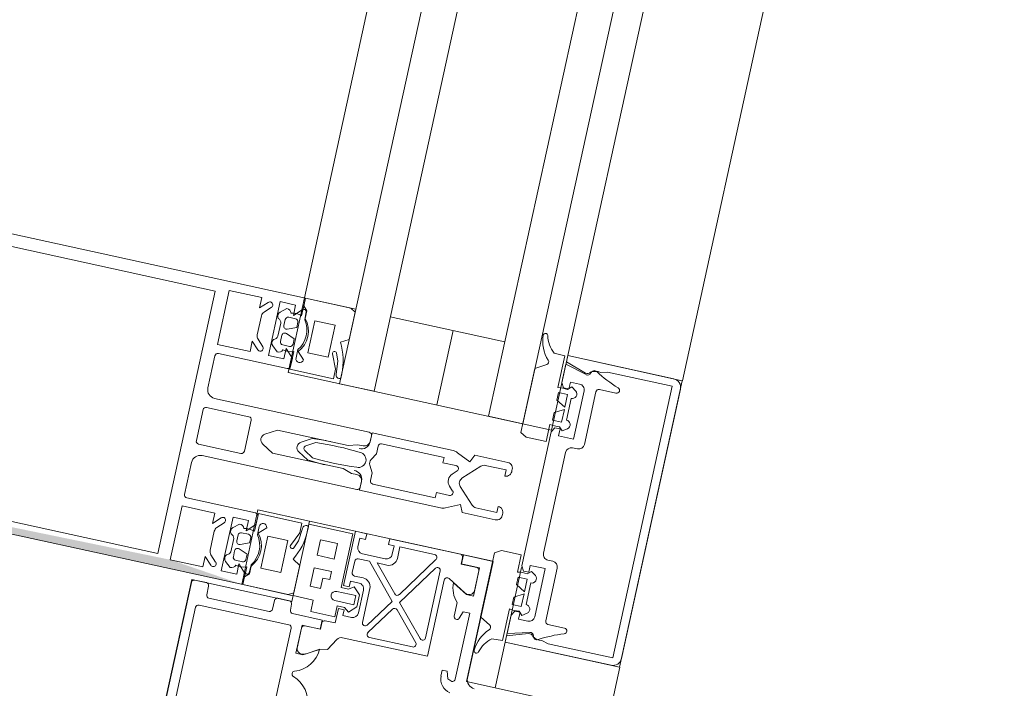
# Model space of a CAD drawing. Header units: metres. Extents: x 233012 to 233264, y 553571 to 554014.
# Tile 217 of 256: x 233204.375 to 233204.543, y 553836.755 to 553836.869. Entities that reach past the tile are written whole.
import ezdxf

# ---------------------------------------------------------------- set-up
doc = ezdxf.new("R2010")
doc.units = ezdxf.units.M
for name, color, linetype, lineweight in [('A-NL$1A_detailuitwerking', 252, 'Continuous', 5), ('A-NL$1B_3D-modellen_algemeen', 252, 'Continuous', 5), ('A-NL30_stijlen_dorpels-pui', 252, 'Continuous', 5), ('A-NL30_wandopeningen', 252, 'Continuous', 5), ('A-NL38_vlakvullingen-pui', 252, 'Continuous', 5)]:
    doc.layers.add(name, color=color, linetype=linetype, lineweight=lineweight)

# ---------------------------------------------------------------- blocks, each defined once
blk = doc.blocks.new('NLRS_21_CWP_dubbele beglazing_gen_mie - dubbele beglazing_gen-2812561-01_Situatie')
at = {"layer": 'A-NL38_vlakvullingen-pui'}
for p, q in [((0.588, 0.032), (-0.588, 0.032)), ((-0.588, 0.032), (-0.588, 0.026)), ((-0.588, 0.026), (0.588, 0.026)), ((0.588, 0.006), (-0.588, 0.006)), ((-0.588, 0.006), (-0.588, 0)), ((-0.588, 0), (0.588, 0))]:
    blk.add_line(p, q, dxfattribs=at)
blk = doc.blocks.new('Rectangular Mullion - NLRS_31_CWM_vliesgevelprofiel bxh 50x200_gen_mie-2811811-01_Situatie')
at = {"layer": 'A-NL30_stijlen_dorpels-pui'}
for p, q in [((233200.02066, 553827.90631), (233199.77482, 553826.78289)), ((233200.06559, 553827.89648), (233199.81976, 553826.77306)), ((233199.8393, 553826.76878), (233200.08513, 553827.8922)), ((233199.78361, 553826.78097), (233199.77502, 553826.78285)), ((233199.80901, 553826.77541), (233199.78948, 553826.77969))]:
    blk.add_line(p, q, dxfattribs=at)
blk = doc.blocks.new('Rectangular Mullion - vliesgevelprofiel_gen_bxh200x50-V58-01_Situatie')
at = {"layer": 'A-NL30_stijlen_dorpels-pui'}
h = blk.add_hatch(color=256, dxfattribs=at)
h.paths.add_polyline_path([(-0.025, 0.0408), (-0.0235, 0.0538), (-0.025, 0.1735)])
h.paths.add_polyline_path([(0.0229, 0.1692), (0.0235, 0.175), (-0.0229, 0.1692)])
at = {"layer": 'A-NL$1A_detailuitwerking'}
for p, q in [((-0.025, 0.1735), (-0.025, 0.0408)), ((0.025, 0.0408), (0.025, 0.1735)), ((-0.0229, 0.0561), (-0.0229, 0.1692)), ((0.0229, 0.1692), (0.0229, 0.0561)), ((0.0229, 0.0561), (-0.0229, 0.0561)), ((-0.0235, 0.0481), (-0.0235, 0.0538)), ((-0.0235, 0.0538), (-0.0141, 0.0538)), ((-0.0141, 0.0538), (-0.0141, 0.0481)), ((-0.0121, 0.0538), (-0.0065, 0.0538)), ((-0.0027, 0.0538), (0.0027, 0.0538)), ((0.0065, 0.0538), (0.0121, 0.0538)), ((0.0141, 0.0481), (0.0141, 0.0538)), ((0.0141, 0.0538), (0.0235, 0.0538)), ((0.0235, 0.0538), (0.0235, 0.0481)), ((-0.0126, 0.0413), (-0.0126, 0.0533)), ((-0.005, 0.0523), (-0.005, 0.0253)), ((-0.0032, 0.0459), (-0.0032, 0.0533)), ((0.0032, 0.0533), (0.0032, 0.0459)), ((0.005, 0.0253), (0.005, 0.0523)), ((0.0126, 0.0533), (0.0126, 0.0413)), ((-0.0217, 0.0481), (-0.0235, 0.0481)), ((-0.02295, 0.04685), (-0.0217, 0.0481)), ((-0.02118, 0.04721), (-0.02224, 0.04615)), ((-0.01713, 0.0475), (-0.02047, 0.0475)), ((-0.01536, 0.04615), (-0.01642, 0.04721)), ((-0.0141, 0.0481), (-0.0159, 0.0481)), ((-0.0159, 0.0481), (-0.01465, 0.04685)), ((0.0159, 0.0481), (0.0141, 0.0481)), ((0.01465, 0.04685), (0.0159, 0.0481)), ((0.01642, 0.04721), (0.01536, 0.04615)), ((0.02047, 0.0475), (0.01713, 0.0475)), ((0.02224, 0.04615), (0.02118, 0.04721)), ((0.0235, 0.0481), (0.0217, 0.0481)), ((0.0217, 0.0481), (0.02295, 0.04685)), ((0.0027, 0.0454), (-0.0027, 0.0454)), ((-0.0235, 0.0422), (-0.0235, 0.0449)), ((-0.0235, 0.0449), (-0.0141, 0.0449)), ((-0.02176, 0.04451), (-0.02258, 0.04354)), ((-0.01765, 0.044), (-0.01995, 0.044)), ((-0.01502, 0.04354), (-0.01585, 0.04452)), ((-0.0141, 0.0449), (-0.0141, 0.0422)), ((0.0141, 0.0422), (0.0141, 0.0449)), ((0.0141, 0.0449), (0.0235, 0.0449)), ((0.01585, 0.04452), (0.01502, 0.04354)), ((0.01995, 0.044), (0.01765, 0.044)), ((0.02258, 0.04354), (0.02176, 0.04451)), ((0.0235, 0.0449), (0.0235, 0.0422)), ((-0.0217, 0.0422), (-0.0235, 0.0422)), ((-0.0231, 0.0408), (-0.0217, 0.0422)), ((-0.0212, 0.0417), (-0.0212, 0.0429)), ((-0.0207, 0.0434), (-0.01965, 0.0434)), ((-0.01918, 0.0427), (-0.01979, 0.0412)), ((-0.01781, 0.0412), (-0.01842, 0.0427)), ((-0.01795, 0.0434), (-0.0169, 0.0434)), ((-0.0164, 0.0429), (-0.0164, 0.0417)), ((-0.0141, 0.0422), (-0.0159, 0.0422)), ((-0.0159, 0.0422), (-0.0145, 0.0408)), ((-0.002, 0.04064), (-0.00087, 0.0426)), ((0.00087, 0.0426), (0.002, 0.04064)), ((0.0159, 0.0422), (0.0141, 0.0422)), ((0.0145, 0.0408), (0.0159, 0.0422)), ((0.0164, 0.0417), (0.0164, 0.0429)), ((0.0169, 0.0434), (0.01795, 0.0434)), ((0.01842, 0.0427), (0.01781, 0.0412)), ((0.01979, 0.0412), (0.01918, 0.0427)), ((0.01965, 0.0434), (0.0207, 0.0434)), ((0.0212, 0.0429), (0.0212, 0.0417)), ((0.0235, 0.0422), (0.0217, 0.0422)), ((0.0217, 0.0422), (0.0231, 0.0408)), ((-0.025, 0.0408), (-0.0231, 0.0408)), ((-0.02365, 0.0408), (-0.025, 0.0408)), ((-0.025, 0.0408), (-0.025, 0.0329)), ((-0.02295, 0.0401), (-0.02365, 0.0408)), ((-0.02191, 0.0408), (-0.02296, 0.0408)), ((-0.01979, 0.0412), (-0.0207, 0.0412)), ((-0.0169, 0.0412), (-0.01781, 0.0412)), ((-0.0126, 0.0408), (-0.01569, 0.0408)), ((-0.0145, 0.0408), (-0.0131, 0.0408)), ((-0.0126, 0.0332), (-0.0126, 0.0408)), ((-0.002, 0.0283), (-0.002, 0.04064)), ((0.002, 0.04064), (0.002, 0.0283)), ((0.01569, 0.0408), (0.0126, 0.0408)), ((0.0126, 0.0408), (0.0126, 0.0332)), ((0.0131, 0.0408), (0.0145, 0.0408)), ((0.01781, 0.0412), (0.0169, 0.0412)), ((0.0207, 0.0412), (0.01979, 0.0412)), ((0.02296, 0.0408), (0.02191, 0.0408)), ((0.02365, 0.0408), (0.02295, 0.0401)), ((0.0231, 0.0408), (0.025, 0.0408)), ((0.025, 0.0408), (0.02365, 0.0408)), ((0.025, 0.0329), (0.025, 0.0408)), ((-0.0216, 0.0401), (-0.02295, 0.0401)), ((-0.02278, 0.0402), (-0.02138, 0.04014)), ((-0.01615, 0.0402), (-0.0147, 0.0402)), ((-0.01464, 0.0389), (-0.01584, 0.0401)), ((0.01584, 0.0401), (0.01464, 0.0389)), ((0.0147, 0.0402), (0.01615, 0.0402)), ((0.02138, 0.04014), (0.02278, 0.0402)), ((0.02295, 0.0401), (0.0216, 0.0401)), ((-0.0216, 0.0384), (-0.016, 0.0384)), ((-0.0216, 0.0349), (-0.0216, 0.0384)), ((-0.016, 0.0384), (-0.016, 0.0349)), ((0.016, 0.0349), (0.016, 0.0384)), ((0.016, 0.0384), (0.0216, 0.0384)), ((0.0216, 0.0384), (0.0216, 0.0349)), ((-0.00085, 0.03632), (-0.00187, 0.03455)), ((-0.00133, 0.03379), (-0.00042, 0.03536)), ((0.00043, 0.03534), (0.00133, 0.03379)), ((0.00187, 0.03455), (0.00087, 0.03629)), ((-0.016, 0.0349), (-0.0216, 0.0349)), ((-0.01567, 0.03312), (-0.01701, 0.03364)), ((-0.01671, 0.03427), (-0.0143, 0.0332)), ((0.0143, 0.0332), (0.01671, 0.03427)), ((0.01701, 0.03364), (0.01567, 0.03312)), ((0.0216, 0.0349), (0.016, 0.0349)), ((-0.025, 0.0329), (-0.02448, 0.032)), ((-0.02448, 0.032), (-0.01972, 0.032)), ((-0.01972, 0.032), (-0.01894, 0.03336)), ((-0.01349, 0.0329), (-0.01567, 0.03312)), ((-0.0143, 0.0332), (-0.0126, 0.0332)), ((-0.01371, 0.032), (-0.01292, 0.032)), ((0.0126, 0.0332), (0.0143, 0.0332)), ((0.01292, 0.032), (0.01371, 0.032)), ((0.01567, 0.03312), (0.01349, 0.0329)), ((0.01894, 0.03336), (0.01972, 0.032)), ((0.01972, 0.032), (0.02448, 0.032)), ((0.02448, 0.032), (0.025, 0.0329)), ((-0.0025, 0.02675), (-0.002, 0.0283)), ((0.002, 0.0283), (0.0025, 0.02675)), ((-0.0025, 0.0258), (-0.0025, 0.02675)), ((0.0025, 0.02675), (0.0025, 0.0258)), ((-0.00342, 0.02479), (-0.005, 0.02479)), ((-0.005, 0.02479), (-0.005, 0.01066)), ((-0.0045, 0.0248), (-0.0035, 0.0248)), ((-0.00165, 0.02331), (-0.00048, 0.02398)), ((0.0005, 0.02397), (0.00165, 0.02331)), ((0.005, 0.02479), (0.00342, 0.02479)), ((0.0035, 0.0248), (0.0045, 0.0248)), ((0.005, 0.01066), (0.005, 0.02479)), ((-0.0035, 0.0119), (-0.0035, 0.02281)), ((-0.003, 0.02331), (-0.00165, 0.02331)), ((0.00165, 0.02331), (0.003, 0.02331)), ((0.0035, 0.02281), (0.0035, 0.0119)), ((-0.0026, 0.0119), (-0.0035, 0.0119)), ((-0.0026, 0.00962), (-0.0026, 0.0119)), ((0.0035, 0.0119), (0.0026, 0.0119)), ((0.0026, 0.0119), (0.0026, 0.00962)), ((-0.00481, 0.00982), (-0.00372, 0.00747)), ((-0.00106, 0.00994), (-0.00175, 0.00925)), ((0.00175, 0.00925), (0.00106, 0.00994)), ((0.00372, 0.00747), (0.00481, 0.00982)), ((-0.00372, 0.00747), (-0.005, 0.00688)), ((-0.005, 0.00688), (-0.005, 0.0011)), ((-0.00341, 0.00546), (-0.00071, 0.00816)), ((0.00071, 0.00816), (0.00341, 0.00546)), ((0.005, 0.00688), (0.00372, 0.00747)), ((0.005, 0.0011), (0.005, 0.00688)), ((-0.0037, 0.0011), (-0.0037, 0.00475)), ((0.0037, 0.00475), (0.0037, 0.0011)), ((-0.02168, 0), (-0.02273, -0.00181)), ((-0.01051, 0), (-0.02168, 0)), ((-0.0099, -0.00106), (-0.01051, 0)), ((-0.00265, 0.0011), (-0.0037, 0.0011)), ((0.0037, 0.0011), (0.00265, 0.0011)), ((0.01051, 0), (0.0099, -0.00106)), ((0.02168, 0), (0.01051, 0)), ((0.02273, -0.00181), (0.02168, 0)), ((-0.0099, -0.0045), (-0.0099, -0.00106)), ((0.0099, -0.00106), (0.0099, -0.0045)), ((-0.02494, -0.00266), (-0.02485, -0.0045)), ((0.02485, -0.0045), (0.02494, -0.00266)), ((-0.0239, -0.005), (-0.025, -0.005)), ((-0.025, -0.005), (-0.025, -0.0235)), ((-0.02485, -0.0045), (-0.01932, -0.0045)), ((-0.02273, -0.00858), (-0.0239, -0.005)), ((-0.0203, -0.005), (-0.0235, -0.005)), ((-0.0235, -0.005), (-0.0225, -0.00875)), ((-0.0195, -0.00548), (-0.0203, -0.005)), ((-0.0185, -0.0064), (-0.0185, -0.0048)), ((-0.0185, -0.0048), (-0.0172, -0.0048)), ((-0.0172, -0.0048), (-0.01628, -0.0064)), ((-0.01592, -0.0064), (-0.015, -0.0048)), ((-0.015, -0.0048), (-0.0137, -0.0048)), ((-0.0137, -0.0048), (-0.0137, -0.0064)), ((-0.01288, -0.0045), (-0.0099, -0.0045)), ((-0.0117, -0.005), (-0.0125, -0.00548)), ((0, -0.005), (-0.0117, -0.005)), ((0.0117, -0.005), (0, -0.005)), ((0.0099, -0.0045), (0.01288, -0.0045)), ((0.0125, -0.00548), (0.0117, -0.005)), ((0.0137, -0.0064), (0.0137, -0.0048)), ((0.0137, -0.0048), (0.015, -0.0048)), ((0.015, -0.0048), (0.01592, -0.0064)), ((0.01628, -0.0064), (0.0172, -0.0048)), ((0.0172, -0.0048), (0.0185, -0.0048)), ((0.0185, -0.0048), (0.0185, -0.0064)), ((0.01932, -0.0045), (0.02485, -0.0045)), ((0.0203, -0.005), (0.0195, -0.00548)), ((0.0235, -0.005), (0.0203, -0.005)), ((0.0225, -0.00875), (0.0235, -0.005)), ((0.0239, -0.005), (0.02273, -0.00858)), ((0.025, -0.005), (0.0239, -0.005)), ((0.025, -0.0235), (0.025, -0.005)), ((-0.0207, -0.008), (-0.0207, -0.0064)), ((-0.0207, -0.0064), (-0.0195, -0.0064)), ((-0.01935, -0.00621), (-0.01994, -0.0068)), ((-0.0195, -0.0064), (-0.0195, -0.00548)), ((-0.01628, -0.0064), (-0.0185, -0.0064)), ((-0.0137, -0.0064), (-0.01592, -0.0064)), ((-0.01226, -0.0068), (-0.01285, -0.00621)), ((-0.0125, -0.00548), (-0.0125, -0.0064)), ((-0.0125, -0.0064), (-0.0113, -0.0064)), ((-0.0113, -0.0064), (-0.0113, -0.009)), ((0.0113, -0.009), (0.0113, -0.0064)), ((0.0113, -0.0064), (0.0125, -0.0064)), ((0.01285, -0.00621), (0.01226, -0.0068)), ((0.0125, -0.0064), (0.0125, -0.00548)), ((0.01592, -0.0064), (0.0137, -0.0064)), ((0.0185, -0.0064), (0.01628, -0.0064)), ((0.01994, -0.0068), (0.01935, -0.00621)), ((0.0195, -0.00548), (0.0195, -0.0064)), ((0.0195, -0.0064), (0.0207, -0.0064)), ((0.0207, -0.0064), (0.0207, -0.008)), ((-0.01994, -0.0068), (-0.0194, -0.00764)), ((-0.01798, -0.00712), (-0.01422, -0.00712)), ((-0.0128, -0.00764), (-0.01226, -0.0068)), ((-0.0088, -0.00815), (0, -0.00815)), ((0, -0.00815), (0.0088, -0.00815)), ((0.01226, -0.0068), (0.0128, -0.00764)), ((0.01422, -0.00712), (0.01798, -0.00712)), ((0.0194, -0.00764), (0.01994, -0.0068)), ((-0.0113, -0.009), (-0.0197, -0.009)), ((-0.0098, -0.01), (-0.0098, -0.00915)), ((0.0098, -0.00915), (0.0098, -0.01)), ((0.0197, -0.009), (0.0113, -0.009)), ((-0.0237, -0.01224), (-0.0234, -0.01106)), ((-0.0205, -0.0144), (-0.0205, -0.0115)), ((-0.02, -0.011), (-0.0108, -0.011)), ((0.0108, -0.011), (0.02, -0.011)), ((0.0205, -0.0115), (0.0205, -0.0144)), ((0.0234, -0.01106), (0.0237, -0.01224)), ((-0.0237, -0.0235), (-0.0237, -0.01224)), ((0.0237, -0.01224), (0.0237, -0.0235)), ((0.0237, -0.0235), (-0.0237, -0.0235)), ((-0.0235, -0.025), (0.0235, -0.025))]:
    blk.add_line(p, q, dxfattribs=at)
for centre, radius, start, end in [((0.04794, 0.03017), 0.0494, 175.7977, 184.735), ((-0.04794, 0.03017), 0.0494, 355.265, 4.2023), ((-0.04794, 0.03017), 0.05, 1.4173, 5.0304), ((-0.04048, -0.0208), 0.02, 18.18, 31.3119)]:
    blk.add_arc(centre, radius, start, end, dxfattribs=at)
for centre, major_axis, start_param, end_param in [((-0.0121, 0.0533), (0.000438, 0.000241), 1.068763, 2.639559), ((-0.0065, 0.0523), (0.00106, 0.00106), 5.497787, 7.068583), ((-0.0027, 0.0533), (0.000417, 0.000275), 0.987844, 2.55864), ((0.0027, 0.0533), (0.000479, 0.000145), 5.989184, 7.55998), ((0.0065, 0.0523), (0.00145, 0.00038), 1.314602, 2.885398), ((0.0121, 0.0533), (0.0005, 0.000018), 6.247532, 7.818328), ((-0.02047, 0.0465), (-0.000747, 0.000665), 5.439233, 6.224631), ((-0.01713, 0.0465), (0.000949, 0.000316), 0.463648, 1.249046), ((0.01713, 0.0465), (0.000973, 0.00023), 1.338972, 2.124371), ((0.02047, 0.0465), (-0.00099, 0.000139), 4.066141, 4.851539), ((-0.02259, 0.0465), (0.00015, 0.000477), 1.089743, 4.231336), ((-0.01501, 0.0465), (0.000009, 0.0005), 2.374704, 5.516297), ((-0.0027, 0.0459), (-0.000101, 0.00049), 1.36835, 2.939147), ((0.0027, 0.0459), (0.000069, 0.000495), 3.280743, 4.851539), ((0.01501, 0.0465), (-0.00008, 0.000494), 0.624523, 3.766116), ((0.02259, 0.0465), (-0.000218, 0.00045), 1.904941, 5.046534), ((-0.02115, 0.044), (0.00074, 0.000305), 0.481671, 2.052467), ((-0.01976, 0.0449), (0.000871, 0.000312), 3.119136, 4.159926), ((-0.01784, 0.0449), (0.000078, 0.000922), 3.434707, 4.475497), ((-0.01645, 0.044), (-0.000794, 0.000098), 3.979138, 5.533029), ((0.01645, 0.044), (-0.0008, 0.000022), 4.041581, 5.595472), ((0.01784, 0.0449), (0.000925, 0.000023), 3.437778, 4.478568), ((0.01976, 0.0449), (-0.000787, 0.000486), 2.332935, 3.373724), ((0.02115, 0.044), (-0.000777, 0.000191), 4.080745, 5.651541), ((-0.02181, 0.04343), (-0.00042, 0.000656), 0.855684, 2.323661), ((-0.01896, 0.04189), (-0.0029, 0.00121), 0.143822, 0.749382), ((-0.0207, 0.0429), (0.000191, 0.000462), 0.392699, 1.963495), ((-0.01965, 0.04289), (0.00029, 0.000418), 4.931333, 6.889198), ((-0.01795, 0.04289), (0, 0.000509), 0, 1.957866), ((-0.0169, 0.0429), (0.000178, 0.000467), 5.07571, 6.646506), ((-0.01864, 0.04189), (-0.00309, 0.00055), 2.965091, 3.571207), ((-0.01579, 0.04343), (-0.000096, 0.000774), 3.265663, 4.733634), ((0, 0.0421), (-0.001, 0.00003), 3.695167, 5.789562), ((0.01579, 0.04343), (-0.000361, 0.000691), 0.944564, 2.412535), ((0.01864, 0.04189), (-0.00309, 0.00057), 6.211958, 6.818073), ((0.0169, 0.0429), (-0.000077, 0.000494), 6.128334, 7.69913), ((0.01795, 0.04289), (0.000463, 0.00021), 5.470133, 7.427998), ((0.01965, 0.04289), (0.000384, 0.000334), 0.854261, 2.812127), ((0.0207, 0.0429), (-0.000236, 0.000441), 4.220992, 5.791788), ((0.01896, 0.04189), (-0.00313, 0.00029), 2.882626, 3.488186), ((0.02181, 0.04343), (-0.000764, 0.000153), 2.016696, 3.484673), ((-0.02277, 0.04053), (-0.000272, 0.000187), 5.926495, 8.415104), ((-0.0207, 0.0417), (0, 0.0005), 1.570796, 3.141593), ((-0.0169, 0.0417), (0.000224, 0.000447), 3.60524, 5.176037), ((-0.0131, 0.0413), (0.000491, 0.000095), 4.522136, 6.092932), ((0.0131, 0.0413), (0.000045, 0.000498), 1.660723, 3.231519), ((0.0169, 0.0417), (0.000224, 0.000447), 2.034444, 3.60524), ((0.0207, 0.0417), (-0.000199, 0.000459), 2.73277, 4.303566), ((0.02277, 0.04053), (0.000011, 0.00033), 3.214304, 5.702913), ((-0.01872, 0.04337), (-0.00275, 0.00338), 1.737235, 3.180711), ((-0.0188, 0.04371), (0.00421, 0.00128), 3.790712, 5.063531), ((-0.0147, 0.03955), (0.000532, 0.000373), 4.187828, 7.242969), ((0.0147, 0.03955), (0.000479, 0.000439), 0.828624, 3.883765), ((0.01872, 0.04337), (0.00408, 0.00154), 3.629782, 5.073258), ((0.0188, 0.04371), (-0.00406, 0.00169), 1.318109, 2.590928), ((0, 0.03579), (-0.000551, 0.000835), 4.652438, 6.72012), ((0, 0.03509), (0.000492, 0.000091), 0.340637, 2.397257), ((-0.01685, 0.03395), (0.000208, 0.000281), 0.218792, 3.289317), ((0.04794, 0.03017), (0.02632, 0.04251), 2.037369, 2.10043), ((0.01685, 0.03395), (0.000051, 0.000346), 3.778279, 6.848805), ((-0.01371, 0.0427), (-0.00373, 0.01003), 2.275457, 2.785703), ((-0.01344, 0.0323), (0.000476, 0.000365), 5.105496, 7.288456), ((0.01344, 0.0323), (-0.000526, 0.000289), 5.127272, 7.310232), ((0.01371, 0.0427), (0.00589, 0.00893), 3.724545, 4.234792), ((-0.0045, 0.0253), (-0.000073, 0.000495), 1.425068, 2.995864), ((-0.0035, 0.0258), (-0.000759, 0.000651), 2.27987, 3.850666), ((-0.00342, 0.02629), (0.00085, 0.00123), 3.746317, 5.392409), ((0, 0.02609), (-0.000916, 0.000916), 0.784951, 2.35613), ((0, 0.02609), (0.000916, 0.000916), 3.926865, 5.498043), ((0.00342, 0.02629), (0.00106, 0.00106), 2.280898, 3.926991), ((0.0035, 0.0258), (0.000894, 0.000447), 2.677945, 4.248741), ((0.0045, 0.0253), (0.000491, 0.000095), 4.522136, 6.092932), ((0, 0.0231), (0.00026, 0.000968), 6.024039, 7.050589), ((-0.003, 0.02281), (0.000094, 0.000491), 0.190253, 1.761049), ((0.003, 0.02281), (0.000094, 0.000491), 4.902642, 6.473438), ((-0.003, 0.01066), (-0.00168, 0.00109), 0.576286, 1.012179), ((0, 0.00888), (-0.00064, 0.00136), 5.844841, 6.63087), ((0, 0.00888), (0.00106, 0.00106), 0, 0.786029), ((0.003, 0.01066), (0.00136, 0.00146), 5.026291, 5.462185), ((-0.0021, 0.0096), (-0.000133, 0.000482), 1.269335, 3.656781), ((0, 0.00745), (-0.000995, 0.000098), 4.810157, 5.59648), ((0, 0.00745), (-0.0009, 0.000435), 4.377786, 5.16411), ((0.0021, 0.0096), (0.000017, 0.0005), 2.390403, 4.777849), ((-0.0027, 0.00475), (0.000973, 0.00023), 2.124361, 2.909769), ((0.0027, 0.00475), (-0.000433, 0.000901), 4.264357, 5.049764), ((-0.004, 0.0011), (-0.000851, 0.000526), 0.553574, 2.300346), ((-0.00365, 0.0011), (-0.000689, 0.000725), 2.206027, 3.952898), ((0.00365, 0.0011), (0.000954, 0.000301), 2.836182, 4.583053), ((0.004, 0.0011), (-0.000238, 0.000971), 2.725757, 4.472529), ((-0.0275, -0.00055), (-0.000179, 0.000356), 5.816041, 8.699377), ((-0.0289, -0.00585), (0.0019, 0.00472), 5.774591, 6.407606), ((-0.02788, -0.0064), (-0.0034, 0.00526), 4.937872, 5.648125), ((0.02788, -0.0064), (0.006, 0.00179), 1.341626, 2.05188), ((0.0289, -0.00585), (0.00507, 0.00044), 1.742832, 2.375847), ((0.0275, -0.00055), (-0.000114, 0.000382), 3.109846, 5.993182), ((-0.02316, -0.00156), (-0.00002, 0.0005), 2.315222, 4.147817), ((0.02316, -0.00156), (0.000115, 0.000487), 2.326219, 4.158815), ((-0.01363, -0.00548), (-0.00565, 0.00119), 0.037592, 0.33537), ((-0.01857, -0.00548), (-0.0054, 0.00202), 3.371602, 3.66938), ((0.01857, -0.00548), (0.00385, 0.0043), 2.132148, 2.429925), ((0.01363, -0.00548), (-0.00521, 0.00247), 3.45679, 3.754568), ((-0.0197, -0.008), (-0.000984, 0.000175), 0.176495, 1.747291), ((-0.01878, -0.00712), (0.000752, 0.000274), 3.490658, 5.934119), ((-0.01342, -0.00712), (-0.000545, 0.000585), 0.821052, 3.264513), ((-0.0088, -0.00915), (0.00016, 0.000986), 0.160875, 1.731672), ((0.0088, -0.00915), (0.000994, 0.000098), 6.184488, 7.755284), ((0.01342, -0.00712), (-0.000725, 0.000338), 1.134464, 3.577925), ((0.01878, -0.00712), (-0.000545, 0.000585), 0.821052, 3.264513), ((0.0197, -0.008), (-0.000792, 0.000609), 2.225893, 3.79669), ((-0.02131, -0.01064), (-0.00021, 0.00212), 0.853429, 1.671043), ((-0.02288, -0.01009), (-0.000186, 0.000572), 6.098445, 8.08587), ((-0.0234, -0.0088), (0.000392, 0.00058), 4.259893, 5.620941), ((-0.02306, -0.00891), (-0.000567, 0.000163), 2.039914, 3.694817), ((-0.0108, -0.01), (0.00099, 0.000135), 4.576916, 6.147712), ((0.0108, -0.01), (0.000828, 0.00056), 2.546448, 4.117244), ((0.02306, -0.00891), (0.000351, 0.000474), 1.933959, 3.588861), ((0.0234, -0.0088), (-0.000694, 0.000089), 6.096728, 7.458055), ((0.02288, -0.01009), (-0.000427, 0.000424), 3.377916, 5.36534), ((0.02131, -0.01064), (0.00163, 0.00137), 5.381461, 6.199018), ((-0.02, -0.0115), (-0.000109, 0.000487), 6.059964, 7.63516), ((0.02, -0.0115), (0.00025, 0.000432), 5.234915, 6.81011), ((0.04048, -0.0208), (0.00789, 0.01838), 1.429922, 1.659117), ((-0.021, -0.0144), (0.000426, 0.000262), 2.907544, 5.731836), ((0.021, -0.0144), (0.000465, 0.000184), 2.765017, 5.589309), ((-0.0235, -0.0235), (-0.0013, 0.00074), 0.515188, 2.085985), ((0.0235, -0.0235), (-0.00046, 0.00143), 2.831899, 4.400972)]:
    blk.add_ellipse(centre, major_axis=major_axis, ratio=1, start_param=start_param, end_param=end_param, dxfattribs=at)
blk = doc.blocks.new('Rectangular Mullion - NLRS_31_CWM_vliesgevelprofiel bxh 50x200_gen_mie-2812385-01_Situatie')
at = {"layer": 'A-NL30_stijlen_dorpels-pui'}
for p, q in [((-0.025, 0.025), (0.025, 0.025)), ((-0.025, 0.005), (-0.025, 0.025)), ((0.025, 0.025), (0.025, 0.005)), ((-0.012, 0.005), (-0.025, 0.005)), ((0.025, 0.005), (0.012, 0.005)), ((0.012, 0.005), (0.012, -0.041)), ((-0.012, -0.041), (-0.012, -0.032)), ((-0.025, -0.041), (-0.012, -0.041)), ((0.012, -0.041), (0.025, -0.041))]:
    blk.add_line(p, q, dxfattribs=at)
blk = doc.blocks.new('NLRS_31_WI_CWP_aluminium raam_gen_mie - AWS 65 BS kiep-2839039-01_Situatie')
at = {"layer": 'A-NL$1A_detailuitwerking'}
for p, q in [((0.2735, 0.04945), (0.247, 0.04945)), ((0.274, 0.04695), (0.274, 0.04895)), ((0.254, 0.04785), (0.2695, 0.04785)), ((0.27, 0.04735), (0.27, 0.03165)), ((0.2715, 0.03545), (0.2715, 0.04595)), ((0.272, 0.04645), (0.2735, 0.04645)), ((0.2735, 0.03495), (0.272, 0.03495)), ((0.274, 0.03245), (0.274, 0.03445)), ((0.2725, 0.03195), (0.2735, 0.03195)), ((0.2875, 0.032), (0.275, 0.032)), ((0.275, 0.032), (0.275, 0.0285)), ((0.2875, 0.0243), (0.2875, 0.032)), ((0.2695, 0.03115), (0.254, 0.03115)), ((0.272, 0.02627), (0.272, 0.03145)), ((0.2655, 0.02825), (0.2655, 0.02945)), ((0.2655, 0.02945), (0.27042, 0.02945)), ((0.26989, 0.02944), (0.26641, 0.02944)), ((0.27039, 0.02624), (0.27039, 0.02894)), ((0.27042, 0.02945), (0.27042, 0.02627)), ((0.2772, 0.0295), (0.2804, 0.0295)), ((0.2772, 0.0277), (0.2772, 0.0295)), ((0.2804, 0.0295), (0.2804, 0.0265)), ((0.2826, 0.0265), (0.2826, 0.0295)), ((0.2826, 0.0295), (0.2853, 0.0295)), ((0.2853, 0.0295), (0.2853, 0.0265)), ((0.26701, 0.02564), (0.2655, 0.02825)), ((0.26571, 0.02791), (0.26703, 0.02563)), ((0.273, 0.0285), (0.273, 0.0243)), ((0.275, 0.0285), (0.273, 0.0285)), ((0.279, 0.0277), (0.2772, 0.0277)), ((0.279, 0.0265), (0.279, 0.0277)), ((0.26703, 0.02563), (0.26727, 0.0243)), ((0.2715, 0.02624), (0.27039, 0.02624)), ((0.27042, 0.02627), (0.272, 0.02627)), ((0.272, 0.024), (0.272, 0.02574)), ((0.2804, 0.0265), (0.279, 0.0265)), ((0.2853, 0.0265), (0.2826, 0.0265)), ((0.26727, 0.0243), (0.2693, 0.02313)), ((0.2745, 0.024), (0.272, 0.024)), ((0.273, 0.0243), (0.2749, 0.0243)), ((0.2745, 0.023), (0.2745, 0.024)), ((0.2749, 0.0243), (0.2749, 0.023)), ((0.2757, 0.0216), (0.2757, 0.0249)), ((0.2773, 0.0249), (0.2773, 0.0216)), ((0.2781, 0.023), (0.2781, 0.0243)), ((0.2781, 0.0243), (0.2875, 0.0243)), ((0.288, 0.024), (0.2785, 0.024)), ((0.2785, 0.024), (0.2785, 0.023)), ((0.288, 0.022), (0.288, 0.024)), ((0.2698, 0.02224), (0.2698, 0.0074)), ((0.2735, 0.0215), (0.2735, 0.023)), ((0.2735, 0.023), (0.2745, 0.023)), ((0.2749, 0.023), (0.27429, 0.02219)), ((0.27429, 0.02219), (0.27547, 0.021)), ((0.27753, 0.021), (0.27871, 0.02219)), ((0.27871, 0.02219), (0.2781, 0.023)), ((0.2785, 0.023), (0.2795, 0.023)), ((0.2795, 0.023), (0.2795, 0.0215)), ((0.2805, 0.021), (0.2805, 0.0225)), ((0.281, 0.023), (0.283, 0.023)), ((0.2835, 0.0225), (0.2835, 0.02055)), ((0.2845, 0.018), (0.2845, 0.022)), ((0.2855, 0.023), (0.287, 0.023)), ((0.287, 0.023), (0.287, 0.022)), ((0.287, 0.022), (0.288, 0.022)), ((0.2785, 0.0205), (0.2745, 0.0205)), ((0.27547, 0.021), (0.27753, 0.021)), ((0.2773, 0.0216), (0.2757, 0.0216)), ((0.2835, 0.02055), (0.27766, 0.0153)), ((0.27766, 0.0153), (0.27279, 0.01859)), ((0.27307, 0.0195), (0.279, 0.0195)), ((0.27899, 0.01515), (0.2835, 0.01921)), ((0.2835, 0.01921), (0.2835, 0.01749)), ((0.2708, 0.01024), (0.2708, 0.01778)), ((0.27158, 0.0182), (0.27637, 0.01497)), ((0.287, 0.017), (0.2855, 0.017)), ((0.288, 0.018), (0.287, 0.018)), ((0.287, 0.018), (0.287, 0.017)), ((0.288, 0.00566), (0.288, 0.018)), ((0.285, 0.016), (0.287, 0.016)), ((0.287, 0.016), (0.287, 0.00994)), ((0.27642, 0.01418), (0.27163, 0.00987)), ((0.27247, 0.00927), (0.27775, 0.01403)), ((0.27775, 0.01403), (0.28475, 0.00931)), ((0.28622, 0.00953), (0.27905, 0.01436)), ((0.28447, 0.0084), (0.2728, 0.0084)), ((0.2698, 0.0074), (0.28311, 0.0074)), ((0.2815, 0.00315), (0.283, 0.00576)), ((0.28354, 0.00665), (0.28171, 0.00349)), ((0.28639, 0.00246), (0.28639, 0.00516)), ((0.28639, 0.00516), (0.2875, 0.00516)), ((0.288, 0.00513), (0.28642, 0.00513)), ((0.28642, 0.00513), (0.28642, 0.00195)), ((0.288, -0.00005), (0.288, 0.00513)), ((0.26678, 0.0032), (0.26802, 0.0036)), ((0.26802, 0.00445), (0.267, 0.00445)), ((0.26802, 0.0036), (0.26802, 0.00445)), ((0.27728, 0.0035), (0.2785, 0.00311)), ((0.27983, 0.00445), (0.27745, 0.00445)), ((0.2665, 0.00245), (0.26678, 0.0032)), ((0.2785, 0.00195), (0.267, 0.00195)), ((0.2785, 0.00311), (0.2785, 0.00195)), ((0.2815, 0.00195), (0.2815, 0.00315)), ((0.28642, 0.00195), (0.2815, 0.00195)), ((0.28241, 0.00196), (0.28589, 0.00196)), ((0.2676, -0.00005), (0.288, -0.00005))]:
    blk.add_line(p, q, dxfattribs=at)
for centre, major_axis, start_param, end_param in [((0.2735, 0.04895), (-0.000497, 0.000055), 3.250927, 4.821723), ((0.2695, 0.04735), (-0.000354, 0.000354), 3.926991, 5.497787), ((0.272, 0.04595), (-0.000257, 0.000429), 5.742766, 7.313562), ((0.2735, 0.04695), (0.000462, 0.000191), 4.31969, 5.890487), ((0.272, 0.03545), (-0.000439, 0.00024), 0.49973, 2.070526), ((0.2735, 0.03445), (0.000212, 0.000453), 5.150418, 6.721215), ((0.2725, 0.03145), (0.000191, 0.000462), 0.392699, 1.963496), ((0.2735, 0.03245), (0.000207, 0.000455), 3.567576, 5.138372), ((0.2695, 0.03165), (-0.000462, 0.000191), 1.963495, 3.534292), ((0.25687, 0.03054), (-0.00309, 0.0038), 2.484449, 3.713523), ((0.262, 0.02886), (0.000134, 0.000482), 5.300434, 7.809229), ((0.26713, 0.03054), (0.00478, 0.00109), 3.233564, 4.462325), ((0.26656, 0.02845), (0.000464, 0.000886), 0.624973, 2.624168), ((0.26989, 0.02894), (-0.00029, 0.000408), 4.09429, 5.665225), ((0.2715, 0.02574), (0.000496, 0.000061), 6.160696, 7.731492), ((0.2765, 0.0249), (0.000732, 0.000322), 5.868761, 9.010353), ((0.2688, 0.02226), (-0.000251, 0.000968), 4.441025, 5.506241), ((0.281, 0.0225), (0.000269, 0.000421), 0.569244, 2.13999), ((0.283, 0.0225), (-0.000477, 0.000151), 3.448899, 5.019745), ((0.2855, 0.022), (0.000985, 0.000174), 1.396411, 2.967207), ((0.2745, 0.0215), (0.000851, 0.000526), 2.588027, 4.158814), ((0.2785, 0.0215), (-0.000973, 0.00023), 1.80262, 3.373417), ((0.279, 0.021), (-0.00115, 0.00096), 2.266267, 3.837064), ((0.27307, 0.019), (0.000365, 0.000342), 0.818067, 3.366248), ((0.2713, 0.01778), (-0.000191, 0.000462), 5.297074, 7.461282), ((0.285, 0.0175), (0.00136, 0.00064), 2.705772, 4.272151), ((0.2855, 0.018), (0.000316, 0.000949), 1.892547, 3.463343), ((0.27933, 0.01478), (0.000376, 0.00033), 1.583318, 3.398461), ((0.27609, 0.01455), (0.000499, 0.000037), 5.371159, 7.186302), ((0.2713, 0.01024), (0.000211, 0.000453), 2.006336, 4.310171), ((0.2728, 0.0089), (-0.000236, 0.000441), 0.241641, 2.650195), ((0.28447, 0.0089), (-0.0004, 0.0003), 2.214872, 4.763052), ((0.2865, 0.00994), (0.000476, 0.000153), 3.808853, 5.973061), ((0.28311, 0.0069), (0.000499, 0.000038), 5.683262, 7.777657), ((0.28306, 0.0011), (-0.00343, 0.00316), 5.46846, 6.223196), ((0.2875, 0.00566), (-0.000145, 0.000479), 2.847591, 4.418372), ((0.267, 0.00195), (0.00142, 0.00205), 0.606013, 2.009361), ((0.2775, 0.00395), (-0.000272, 0.000422), 5.807237, 8.387005), ((0.28256, 0.00295), (0.000345, 0.000939), 1.351475, 3.35067), ((0.267, 0.00245), (0.000494, 0.00008), 2.980676, 4.551514), ((0.28589, 0.00246), (-0.000498, 0.000049), 1.669494, 3.24043), ((0.2676, -0.00155), (0.00106, 0.00106), 0.785398, 2.356195)]:
    blk.add_ellipse(centre, major_axis=major_axis, ratio=1, start_param=start_param, end_param=end_param, dxfattribs=at)
at = {"layer": 'A-NL30_wandopeningen'}
for p, q in [((0.274, 0.0495), (0.247, 0.0495)), ((0.274, 0.032), (0.274, 0.0495)), ((0.288, 0.032), (0.274, 0.032)), ((0.288, 0), (0.288, 0.032)), ((0.267, -0.0155), (0.267, 0)), ((0.267, 0), (0.288, 0))]:
    blk.add_line(p, q, dxfattribs=at)
blk = doc.blocks.new('Rectangular Mullion - NLRS_31_CWM_vliesgevelprofiel bxh 50x200_gen_mie-2811612-01_Situatie')
at = {"layer": 'A-NL30_stijlen_dorpels-pui'}
for p, q in [((233203.6431, 553833.2556), (233203.65169, 553833.25372)), ((233203.68784, 553833.24581), (233203.68613, 553833.23799)), ((233203.5898, 553832.70425), (233203.70738, 553833.24153))]:
    blk.add_line(p, q, dxfattribs=at)
blk = doc.blocks.new('NLRS_41_GM_WPB_geisoleerde kantplank_gen_mie - d_175-6804785-01_Situatie')
at = {"layer": 'A-NL$1B_3D-modellen_algemeen'}
blk.add_line((-1.935, 0.015), (-1.948, 0.015), dxfattribs=at)

msp = doc.modelspace()

# ---------------------------------------------------------------- block references
at = {"layer": 'A-NL$1B_3D-modellen_algemeen', "rotation": 77.65672900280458}
msp.add_blockref('NLRS_41_GM_WPB_geisoleerde kantplank_gen_mie - d_175-6804785-01_Situatie', (233204.87685, 553838.70278), dxfattribs=at)
at = {"layer": 'A-NL30_stijlen_dorpels-pui'}
for name, p in [('Rectangular Mullion - NLRS_31_CWM_vliesgevelprofiel bxh 50x200_gen_mie-2811811-01_Situatie', (4.64833, 10.03838)), ('Rectangular Mullion - NLRS_31_CWM_vliesgevelprofiel bxh 50x200_gen_mie-2811612-01_Situatie', (0.76957, 3.51678))]:
    msp.add_blockref(name, p, dxfattribs=at)
at = {"layer": 'A-NL30_stijlen_dorpels-pui', "rotation": 77.65672900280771}
msp.add_blockref('Rectangular Mullion - vliesgevelprofiel_gen_bxh200x50-V58-01_Situatie', (233204.45786, 553836.78808), dxfattribs=at)
at = {"layer": 'A-NL30_stijlen_dorpels-pui', "extrusion": (0, 0, -1), "rotation": 102.3432709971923}
msp.add_blockref('Rectangular Mullion - NLRS_31_CWM_vliesgevelprofiel bxh 50x200_gen_mie-2812385-01_Situatie', (-233204.45786, 553836.78808), dxfattribs=at)
at = {"layer": 'A-NL30_wandopeningen', "rotation": 77.65672900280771}
msp.add_blockref('NLRS_31_WI_CWP_aluminium raam_gen_mie - AWS 65 BS kiep-2839039-01_Situatie', (233204.39373, 553836.49502), dxfattribs=at)
at = {"layer": 'A-NL38_vlakvullingen-pui', "rotation": 77.65672900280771}
msp.add_blockref('NLRS_21_CWP_dubbele beglazing_gen_mie - dubbele beglazing_gen-2812561-01_Situatie', (233204.58613, 553837.37421), dxfattribs=at)

doc.saveas('drawing.dxf')
